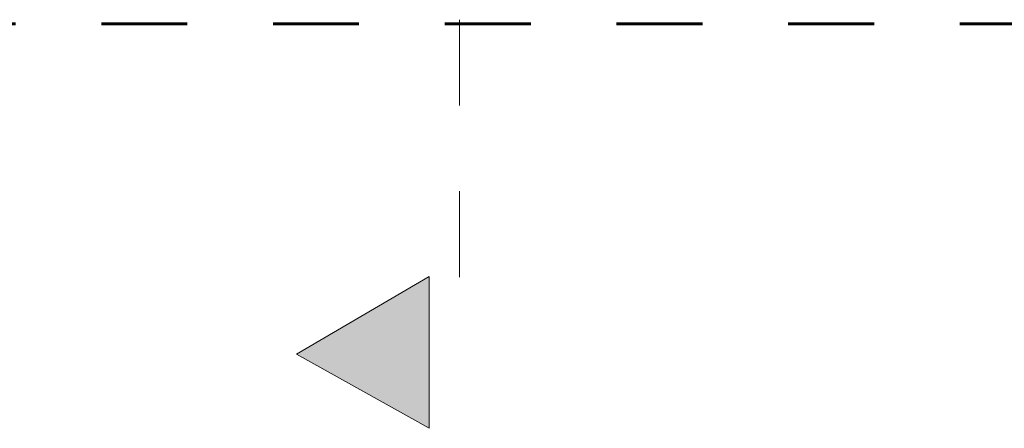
# Model space of a CAD drawing. Extents: x -497945 to -454853, y -17656 to 94650.
# Tile 35 of 62: x -489694 to -486457, y 68833 to 70177. Entities that reach past the tile are written whole.
import ezdxf

# ---------------------------------------------------------------- set-up
doc = ezdxf.new("R2010")
doc.units = 0
doc.header["$MEASUREMENT"] = 0
doc.linetypes.add('Dashed', pattern=[564.444447, 282.222223, -282.222223])
doc.layers.get('0').update_dxf_attribs({"color": 252})
for name, color, linetype, lineweight in [('INWENT OPISY_Nr_Pióra__21', 252, 'Continuous', 9), ('INWENT OPISY_Nr_Pióra__41', 252, 'Continuous', 15), ('INWENT.ŚCIANY_Nr_Pióra__20', 252, 'Continuous', 60)]:
    doc.layers.add(name, color=color, linetype=linetype, lineweight=lineweight)

# ---------------------------------------------------------------- blocks, each defined once
blk = doc.blocks.new('A$C685E8C06')
at = {"layer": 'INWENT OPISY_Nr_Pióra__21', "linetype": 'Continuous'}
blk.add_hatch(color=252, dxfattribs=at).paths.add_polyline_path([(2243.8, -3900), (2680, -4144.3), (2680, -3644.3)], flags=0)
at = {"layer": 'INWENT OPISY_Nr_Pióra__41', "color": 252, "linetype": 'Dashed'}
blk.add_line((2780, -2800), (2780, -3900), dxfattribs=at)
at = {"layer": 'INWENT OPISY_Nr_Pióra__41', "color": 252, "linetype": 'Continuous'}
for p, q in [((2243.8, -3900), (2680, -3644.3)), ((2680, -4144.3), (2680, -3644.3)), ((2680, -4144.3), (2243.8, -3900))]:
    blk.add_line(p, q, dxfattribs=at)
at = {"layer": 'INWENT.ŚCIANY_Nr_Pióra__20', "color": 252, "linetype": 'Dashed'}
blk.add_line((-1783.6, -2813.8), (22391.5, -2813.8), dxfattribs=at)

msp = doc.modelspace()

# ---------------------------------------------------------------- block references
msp.add_blockref('A$C685E8C06', (-491028.3, 72976.9))

doc.saveas('drawing.dxf')
